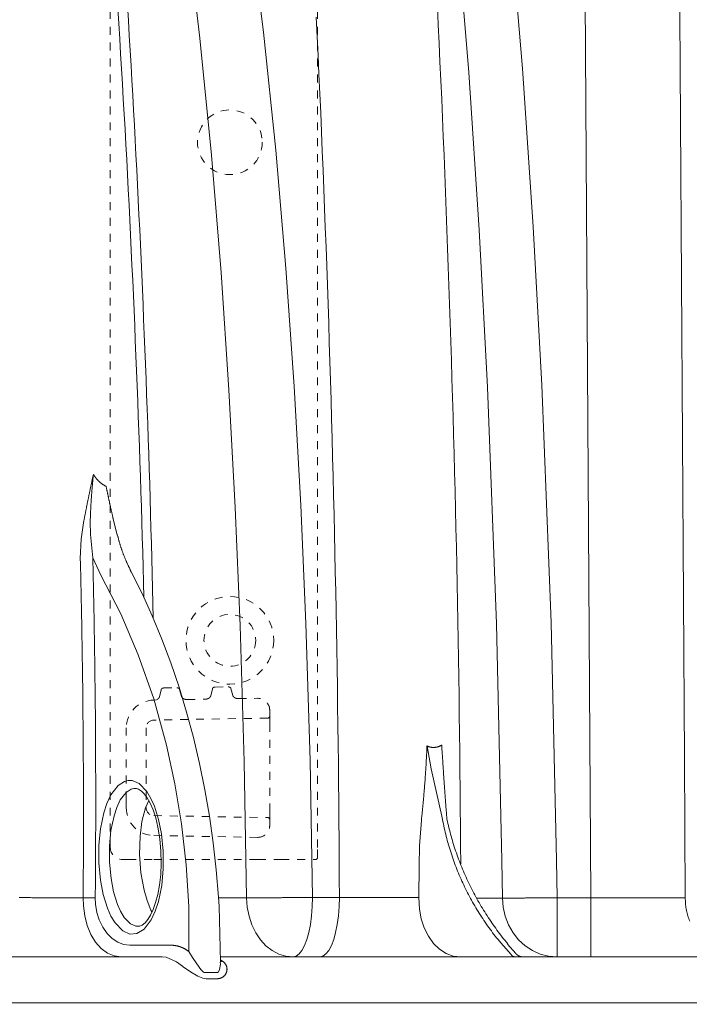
# Model space of a CAD drawing. Header units: millimetres. Extents: x 451 to 766, y 63 to 285.
# Tile 31 of 37: x 549 to 557, y 221 to 234. Entities that reach past the tile are written whole.
import ezdxf

# ---------------------------------------------------------------- set-up
doc = ezdxf.new("R2010")
doc.units = ezdxf.units.MM
doc.header["$LTSCALE"] = 5.08
doc.header["$PDMODE"] = 1
doc.header["$PDSIZE"] = -2
doc.linetypes.add('STYLE_10', pattern=[0.45139, 0.3125, -0.13889])
doc.layers.get('0').update_dxf_attribs({"lineweight": 18})
doc.layers.add('Bard 66 VS', color=7, linetype='Continuous', lineweight=18)
doc.layers.add('None', color=7, linetype='Continuous', lineweight=18)
doc.styles.add('Arial', font='arial.ttf')
doc.dimstyles.new('ASME', dxfattribs={"dimtxt": 2.272868, "dimasz": 3.175, "dimexe": 3.175, "dimexo": 1.5875, "dimgap": 0, "dimtad": 0, "dimtih": 1, "dimtoh": 1, "dimdec": 0, "dimzin": 3, "dimtxsty": 'Arial', "dimblk": 'VW_FILLEDARROW', "dimcen": 0, "dimazin": 0, "dimtfac": 1, "dimtdec": 0, "dimtix": 1, "dimtofl": 0, "dimtmove": 0, "dimatfit": 0, "dimldrblk": 'VW_FILLEDARROW', "dimfxl": 1, "dimfrac": 2, "dimtolj": 1, "dimtzin": 3, "dimarcsym": 0})

# ---------------------------------------------------------------- blocks, each defined once
blk = doc.blocks.new('Gruppe-22')
at = {"color": 7, "linetype": 'Continuous', "lineweight": 15}
for p, q in [((-156.51, 1698.53), (-154.43, 1367.03)), ((-274.26, 1462.14), (-273.26, 1458.04)), ((-279.38, 1452.32), (-277.33, 1447.96)), ((-269.08, 1394.42), (-268.39, 1394.4)), ((-196.96, 1386.52), (-197.41, 1380.06)), ((-240.79, 1366.97), (-247.82, 1366.98)), ((-217.52, 1367.12), (-224.27, 1367.12)), ((-154.43, 1367.03), (-162.92, 1367.03)), ((-162.92, 1352.17), (-162.92, 1367.03)), ((-154.43, 1352.17), (-154.43, 1367.03)), ((-255.31, 1364.8), (-255.32, 1353.54)), ((-247.69, 1364.92), (-247.35, 1350.85)), ((-259.81, 1355.11), (-270.1, 1355.11)), ((-174.47, 1352.74), (-177.06, 1355.71)), ((-175.33, 1355.37), (-173.3, 1353.02)), ((-261.99, 1352.17), (-1109.44, 1352.17)), ((-79.09, 1352.17), (-247.25, 1352.17)), ((-246.6, 1350.92), (-247.36, 1351.45)), ((-248.32, 1348.23), (-251.2, 1348.23)), ((-250.91, 1346.7), (-248.02, 1346.7)), ((-1121, 1340.67), (-67.56, 1340.67))]:
    blk.add_line(p, q, dxfattribs=at)
for points in [[(-162.92, 1367.03), (-163.05, 1376.45), (-164.4, 1436.09), (-166.74, 1495.7), (-168.91, 1535.41), (-171.63, 1575.1), (-174.97, 1614.73), (-177.94, 1644.44), (-181.39, 1674.11), (-185.43, 1703.69), (-190.16, 1733.17)], [(-202.71, 1731.04), (-196.91, 1692.02), (-192.18, 1652.84), (-188.31, 1613.56), (-185.09, 1574.12), (-182.47, 1534.64), (-180.37, 1495.12), (-178.09, 1435.74), (-176.78, 1376.33), (-176.65, 1366.94)], [(-130.76, 1367.03), (-130.97, 1402.16), (-132.2, 1602.15), (-132.8, 1698.54)], [(-266.56, 1442.36), (-266.66, 1446.16), (-266.76, 1449.95), (-266.86, 1453.74), (-266.97, 1457.54), (-267.08, 1461.33), (-267.2, 1465.12), (-267.32, 1468.91), (-267.44, 1472.71), (-267.56, 1476.5), (-267.69, 1480.29), (-267.83, 1484.08), (-267.96, 1487.87), (-268.11, 1491.67), (-268.25, 1495.46), (-268.4, 1499.25), (-268.55, 1503.04), (-268.71, 1506.83), (-268.87, 1510.62), (-269.03, 1514.41), (-269.2, 1518.2), (-269.37, 1521.99), (-269.55, 1525.78), (-269.73, 1529.57), (-269.91, 1533.36), (-270.09, 1537.15), (-270.29, 1540.94), (-270.48, 1544.73), (-270.68, 1548.52), (-270.88, 1552.31), (-271.08, 1556.1), (-271.29, 1559.89), (-271.51, 1563.68), (-271.72, 1567.46), (-271.94, 1571.25), (-272.17, 1575.04), (-272.39, 1578.83), (-272.63, 1582.61), (-272.86, 1586.4), (-273.1, 1590.19)], [(-264.2, 1437.13), (-264.29, 1440.88), (-264.38, 1444.64), (-264.47, 1448.39), (-264.57, 1452.14), (-264.67, 1455.9), (-264.78, 1459.65), (-264.89, 1463.4), (-265, 1467.16), (-265.11, 1470.91), (-265.23, 1474.66), (-265.36, 1478.41), (-265.48, 1482.17), (-265.61, 1485.92), (-265.75, 1489.67), (-265.88, 1493.42), (-266.02, 1497.18), (-266.17, 1500.93), (-266.32, 1504.68), (-266.47, 1508.43), (-266.62, 1512.18), (-266.78, 1515.93), (-266.94, 1519.68), (-267.11, 1523.44), (-267.28, 1527.19), (-267.45, 1530.94), (-267.62, 1534.69), (-267.8, 1538.44), (-267.99, 1542.19), (-268.17, 1545.94), (-268.36, 1549.69), (-268.56, 1553.44), (-268.76, 1557.19), (-268.96, 1560.93), (-269.16, 1564.68), (-269.37, 1568.43), (-269.58, 1572.18), (-269.79, 1575.93), (-270.01, 1579.68), (-270.24, 1583.43), (-270.46, 1587.17), (-270.69, 1590.92)], [(-217.52, 1367.12), (-217.54, 1371.93), (-217.57, 1376.73), (-217.6, 1381.54), (-217.64, 1386.34), (-217.68, 1391.14), (-217.73, 1395.95), (-217.78, 1400.75), (-217.84, 1405.55), (-217.9, 1410.36), (-217.96, 1415.16), (-218.03, 1419.96), (-218.11, 1424.76), (-218.19, 1429.57), (-218.27, 1434.37), (-218.36, 1439.17), (-218.45, 1443.98), (-218.55, 1448.78), (-218.65, 1453.58), (-218.75, 1458.38), (-218.86, 1463.19), (-218.98, 1467.99), (-219.1, 1472.79), (-219.22, 1477.59), (-219.35, 1482.39), (-219.48, 1487.2), (-219.62, 1492), (-219.76, 1496.8), (-219.91, 1501.6), (-220.06, 1506.4), (-220.21, 1511.2), (-220.37, 1516), (-220.54, 1520.8), (-220.71, 1525.61), (-220.88, 1530.41), (-221.06, 1535.21), (-221.24, 1540.01), (-221.43, 1544.81), (-221.62, 1549.61), (-221.82, 1554.41), (-222.02, 1559.21), (-222.22, 1564), (-222.43, 1568.8), (-222.65, 1573.6), (-222.87, 1578.4), (-223.09, 1583.2), (-223.32, 1588)], [(-187.08, 1375.54), (-187.11, 1380.22), (-187.15, 1384.91), (-187.19, 1389.59), (-187.23, 1394.27), (-187.28, 1398.95), (-187.33, 1403.63), (-187.39, 1408.31), (-187.45, 1412.99), (-187.51, 1417.68), (-187.58, 1422.36), (-187.66, 1427.04), (-187.74, 1431.72), (-187.82, 1436.4), (-187.9, 1441.08), (-188, 1445.76), (-188.09, 1450.44), (-188.19, 1455.12), (-188.29, 1459.8), (-188.4, 1464.48), (-188.51, 1469.16), (-188.63, 1473.84), (-188.75, 1478.52), (-188.88, 1483.21), (-189.01, 1487.88), (-189.14, 1492.56), (-189.28, 1497.24), (-189.42, 1501.92), (-189.57, 1506.6), (-189.72, 1511.28), (-189.88, 1515.96), (-190.04, 1520.64), (-190.2, 1525.32), (-190.37, 1530), (-190.54, 1534.68), (-190.72, 1539.36), (-190.9, 1544.03), (-191.08, 1548.71), (-191.27, 1553.39), (-191.47, 1558.07), (-191.67, 1562.74), (-191.87, 1567.42), (-192.08, 1572.1), (-192.29, 1576.78), (-192.5, 1581.45), (-192.72, 1586.13), (-192.95, 1590.81)], [(-224.27, 1367.12), (-224.87, 1401.49), (-225.91, 1435.84), (-227.18, 1465.58), (-228.84, 1495.29), (-230.92, 1525), (-233.46, 1554.66), (-236.54, 1584.24), (-240.22, 1613.73), (-244.64, 1643.18), (-249.92, 1672.44)], [(-264.95, 1669.86), (-260.05, 1641), (-255.95, 1611.97), (-252.49, 1582.72), (-249.6, 1553.39), (-247.19, 1523.96), (-245.22, 1494.47), (-243.63, 1464.92), (-242.4, 1435.34), (-241.39, 1401.17), (-240.79, 1366.97)], [(-279.22, 1473.28), (-279.26, 1473.1), (-279.3, 1472.92), (-279.34, 1472.74), (-279.38, 1472.56), (-279.42, 1472.38), (-279.46, 1472.2), (-279.5, 1472.02), (-279.54, 1471.84), (-279.58, 1471.66), (-279.61, 1471.48), (-279.65, 1471.3), (-279.69, 1471.12), (-279.73, 1470.94), (-279.77, 1470.76), (-279.81, 1470.58), (-279.85, 1470.4), (-279.89, 1470.22), (-279.92, 1470.04), (-279.96, 1469.86), (-280, 1469.67), (-280.04, 1469.49), (-280.08, 1469.31), (-280.11, 1469.13), (-280.15, 1468.95), (-280.19, 1468.77), (-280.23, 1468.59), (-280.26, 1468.41), (-280.3, 1468.23), (-280.34, 1468.05), (-280.38, 1467.87), (-280.41, 1467.69), (-280.45, 1467.51), (-280.49, 1467.33), (-280.53, 1467.15), (-280.56, 1466.97), (-280.6, 1466.78), (-280.64, 1466.6), (-280.67, 1466.42), (-280.71, 1466.24), (-280.75, 1466.06), (-280.78, 1465.88), (-280.82, 1465.7), (-280.86, 1465.52), (-280.89, 1465.34), (-280.93, 1465.16), (-280.96, 1464.98), (-281, 1464.79), (-281.04, 1464.61), (-281.07, 1464.43), (-281.11, 1464.25), (-281.14, 1464.07), (-281.18, 1463.89), (-281.22, 1463.71), (-281.25, 1463.53), (-281.29, 1463.35), (-281.32, 1463.17), (-281.36, 1462.98), (-281.39, 1462.8), (-281.43, 1462.62), (-281.46, 1462.44), (-281.5, 1462.26), (-281.53, 1462.08), (-281.57, 1461.9), (-281.6, 1461.72)], [(-279.22, 1473.28), (-279.24, 1473.1), (-279.26, 1472.91), (-279.28, 1472.73), (-279.3, 1472.54), (-279.32, 1472.36), (-279.34, 1472.17), (-279.36, 1471.99), (-279.37, 1471.8), (-279.39, 1471.62), (-279.41, 1471.43), (-279.43, 1471.24), (-279.44, 1471.06), (-279.46, 1470.87), (-279.48, 1470.69), (-279.49, 1470.5), (-279.51, 1470.32), (-279.53, 1470.13), (-279.54, 1469.95), (-279.56, 1469.76), (-279.57, 1469.58), (-279.59, 1469.39), (-279.6, 1469.2), (-279.62, 1469.02), (-279.63, 1468.83), (-279.65, 1468.65), (-279.66, 1468.46), (-279.68, 1468.28), (-279.69, 1468.09), (-279.7, 1467.9), (-279.72, 1467.72), (-279.73, 1467.53), (-279.74, 1467.35), (-279.75, 1467.16), (-279.77, 1466.98), (-279.78, 1466.79), (-279.79, 1466.6), (-279.8, 1466.42), (-279.81, 1466.23), (-279.82, 1466.05), (-279.83, 1465.86), (-279.84, 1465.67), (-279.85, 1465.49), (-279.86, 1465.3), (-279.87, 1465.12), (-279.88, 1464.93), (-279.89, 1464.74), (-279.9, 1464.56), (-279.91, 1464.37), (-279.92, 1464.19), (-279.93, 1464), (-279.94, 1463.81), (-279.94, 1463.63), (-279.95, 1463.44), (-279.96, 1463.26), (-279.97, 1463.07), (-279.97, 1462.88), (-279.98, 1462.7), (-279.99, 1462.51), (-279.99, 1462.33), (-280, 1462.14), (-280, 1461.95), (-280.01, 1461.77), (-280.02, 1461.58), (-280.02, 1461.4)], [(-279.22, 1473.28), (-279.19, 1473.22), (-279.15, 1473.16), (-279.12, 1473.1), (-279.08, 1473.04), (-279.04, 1472.98), (-279.01, 1472.93), (-278.97, 1472.87), (-278.93, 1472.81), (-278.89, 1472.75), (-278.85, 1472.69), (-278.81, 1472.64), (-278.77, 1472.58), (-278.73, 1472.53), (-278.69, 1472.47), (-278.65, 1472.41), (-278.61, 1472.36), (-278.56, 1472.3), (-278.52, 1472.25), (-278.48, 1472.2), (-278.43, 1472.14), (-278.39, 1472.09), (-278.34, 1472.04), (-278.29, 1471.99), (-278.25, 1471.94), (-278.2, 1471.88), (-278.15, 1471.83), (-278.11, 1471.78), (-278.06, 1471.73), (-278.01, 1471.68), (-277.96, 1471.63), (-277.91, 1471.59), (-277.86, 1471.54), (-277.81, 1471.49), (-277.76, 1471.44), (-277.71, 1471.4), (-277.65, 1471.35), (-277.6, 1471.31), (-277.55, 1471.26), (-277.5, 1471.22), (-277.44, 1471.17), (-277.39, 1471.13), (-277.33, 1471.09), (-277.28, 1471.04), (-277.22, 1471), (-277.17, 1470.96), (-277.11, 1470.92), (-277.06, 1470.88), (-277, 1470.84), (-276.94, 1470.8), (-276.88, 1470.76), (-276.83, 1470.72), (-276.77, 1470.68), (-276.71, 1470.65), (-276.65, 1470.61), (-276.59, 1470.57), (-276.53, 1470.54), (-276.47, 1470.5), (-276.41, 1470.47), (-276.35, 1470.43), (-276.29, 1470.4), (-276.23, 1470.37), (-276.17, 1470.34), (-276.11, 1470.31), (-276.04, 1470.27)], [(-276.04, 1470.27), (-276.02, 1470.15), (-275.99, 1470.02), (-275.96, 1469.89), (-275.94, 1469.76), (-275.91, 1469.64), (-275.89, 1469.51), (-275.86, 1469.38), (-275.83, 1469.26), (-275.8, 1469.13), (-275.78, 1469), (-275.75, 1468.87), (-275.72, 1468.75), (-275.7, 1468.62), (-275.67, 1468.49), (-275.64, 1468.37), (-275.62, 1468.24), (-275.59, 1468.11), (-275.56, 1467.98), (-275.53, 1467.86), (-275.51, 1467.73), (-275.48, 1467.6), (-275.45, 1467.47), (-275.43, 1467.35), (-275.4, 1467.22), (-275.37, 1467.09), (-275.34, 1466.97), (-275.32, 1466.84), (-275.29, 1466.71), (-275.26, 1466.59), (-275.23, 1466.46), (-275.2, 1466.33), (-275.18, 1466.2), (-275.15, 1466.08), (-275.12, 1465.95), (-275.09, 1465.82), (-275.07, 1465.7), (-275.04, 1465.57), (-275.01, 1465.44), (-274.98, 1465.32), (-274.95, 1465.19), (-274.92, 1465.06), (-274.9, 1464.93), (-274.87, 1464.81), (-274.84, 1464.68), (-274.81, 1464.55), (-274.78, 1464.43), (-274.75, 1464.3), (-274.73, 1464.17), (-274.7, 1464.05), (-274.67, 1463.92), (-274.64, 1463.79), (-274.61, 1463.67), (-274.58, 1463.54), (-274.55, 1463.41), (-274.52, 1463.29), (-274.5, 1463.16), (-274.47, 1463.03), (-274.44, 1462.91), (-274.41, 1462.78), (-274.38, 1462.65), (-274.35, 1462.53), (-274.32, 1462.4), (-274.29, 1462.27), (-274.26, 1462.14)], [(-281.6, 1461.72), (-282.29, 1457.01), (-282.52, 1452.2)], [(-279.38, 1452.32), (-279.99, 1458.18), (-280.02, 1461.4)], [(-273.18, 1458.06), (-273.15, 1457.92), (-273.11, 1457.77), (-273.08, 1457.63), (-273.04, 1457.49), (-273.01, 1457.34), (-272.97, 1457.2), (-272.93, 1457.06), (-272.9, 1456.92), (-272.86, 1456.77), (-272.82, 1456.63), (-272.78, 1456.49), (-272.74, 1456.35), (-272.7, 1456.21), (-272.66, 1456.07), (-272.62, 1455.93), (-272.58, 1455.78), (-272.54, 1455.64), (-272.49, 1455.5), (-272.45, 1455.36), (-272.41, 1455.22), (-272.36, 1455.08), (-272.32, 1454.94), (-272.27, 1454.8), (-272.22, 1454.66), (-272.18, 1454.52), (-272.13, 1454.38), (-272.08, 1454.25), (-272.03, 1454.11), (-271.98, 1453.97), (-271.93, 1453.83), (-271.88, 1453.69), (-271.83, 1453.55), (-271.78, 1453.42), (-271.73, 1453.28), (-271.68, 1453.14), (-271.63, 1453), (-271.57, 1452.87), (-271.52, 1452.73), (-271.46, 1452.59), (-271.41, 1452.46), (-271.35, 1452.32), (-271.3, 1452.18), (-271.24, 1452.05), (-271.18, 1451.91), (-271.13, 1451.78), (-271.07, 1451.64), (-271.01, 1451.51), (-270.95, 1451.37), (-270.89, 1451.24), (-270.83, 1451.1), (-270.77, 1450.97), (-270.71, 1450.84), (-270.64, 1450.7), (-270.58, 1450.57), (-270.52, 1450.44), (-270.46, 1450.31), (-270.39, 1450.17), (-270.33, 1450.04), (-270.26, 1449.91), (-270.2, 1449.78), (-270.13, 1449.65), (-270.06, 1449.51), (-270, 1449.38), (-269.93, 1449.25)], [(-281.8, 1366.99), (-281.79, 1368.32), (-281.78, 1369.65), (-281.77, 1370.98), (-281.76, 1372.31), (-281.76, 1373.64), (-281.75, 1374.98), (-281.74, 1376.31), (-281.74, 1377.64), (-281.73, 1378.97), (-281.73, 1380.3), (-281.73, 1381.63), (-281.72, 1382.97), (-281.72, 1384.3), (-281.72, 1385.63), (-281.72, 1386.96), (-281.72, 1388.29), (-281.72, 1389.62), (-281.72, 1390.96), (-281.72, 1392.29), (-281.73, 1393.62), (-281.73, 1394.95), (-281.74, 1396.28), (-281.74, 1397.61), (-281.75, 1398.95), (-281.75, 1400.28), (-281.76, 1401.61), (-281.77, 1402.94), (-281.77, 1404.27), (-281.78, 1405.6), (-281.79, 1406.93), (-281.8, 1408.27), (-281.81, 1409.6), (-281.82, 1410.93), (-281.84, 1412.26), (-281.85, 1413.59), (-281.86, 1414.92), (-281.88, 1416.26), (-281.89, 1417.59), (-281.91, 1418.92), (-281.92, 1420.25), (-281.94, 1421.58), (-281.96, 1422.91), (-281.98, 1424.24), (-282, 1425.58), (-282.02, 1426.91), (-282.04, 1428.24), (-282.06, 1429.57), (-282.08, 1430.9), (-282.1, 1432.23), (-282.12, 1433.57), (-282.15, 1434.9), (-282.17, 1436.23), (-282.2, 1437.56), (-282.22, 1438.89), (-282.25, 1440.22), (-282.28, 1441.55), (-282.3, 1442.88), (-282.33, 1444.22), (-282.36, 1445.55), (-282.39, 1446.88), (-282.42, 1448.21), (-282.45, 1449.54), (-282.48, 1450.87), (-282.52, 1452.2)], [(-278.76, 1366.97), (-278.75, 1368.3), (-278.73, 1369.64), (-278.72, 1370.97), (-278.71, 1372.3), (-278.7, 1373.64), (-278.69, 1374.97), (-278.69, 1376.31), (-278.68, 1377.64), (-278.67, 1378.97), (-278.67, 1380.31), (-278.66, 1381.64), (-278.66, 1382.97), (-278.65, 1384.31), (-278.65, 1385.64), (-278.65, 1386.97), (-278.64, 1388.31), (-278.64, 1389.64), (-278.64, 1390.98), (-278.64, 1392.31), (-278.64, 1393.64), (-278.65, 1394.98), (-278.65, 1396.31), (-278.65, 1397.64), (-278.66, 1398.98), (-278.66, 1400.31), (-278.67, 1401.65), (-278.67, 1402.98), (-278.68, 1404.31), (-278.69, 1405.65), (-278.69, 1406.98), (-278.7, 1408.31), (-278.71, 1409.65), (-278.72, 1410.98), (-278.73, 1412.31), (-278.74, 1413.65), (-278.76, 1414.98), (-278.77, 1416.32), (-278.78, 1417.65), (-278.8, 1418.98), (-278.81, 1420.32), (-278.83, 1421.65), (-278.84, 1422.98), (-278.86, 1424.32), (-278.88, 1425.65), (-278.9, 1426.98), (-278.92, 1428.32), (-278.94, 1429.65), (-278.96, 1430.98), (-278.98, 1432.32), (-279, 1433.65), (-279.02, 1434.99), (-279.05, 1436.32), (-279.07, 1437.65), (-279.1, 1438.99), (-279.12, 1440.32), (-279.15, 1441.65), (-279.17, 1442.99), (-279.2, 1444.32), (-279.23, 1445.65), (-279.26, 1446.99), (-279.29, 1448.32), (-279.32, 1449.65), (-279.35, 1450.99), (-279.38, 1452.32)], [(-269.97, 1449.2), (-269.76, 1448.81), (-267.03, 1443.38), (-264.46, 1437.75), (-262.05, 1431.95), (-259.81, 1425.98), (-257.74, 1419.86), (-255.84, 1413.59), (-254.13, 1407.2), (-252.6, 1400.7), (-251.27, 1394.14), (-250.12, 1387.49), (-249.16, 1380.77), (-248.4, 1373.99), (-247.83, 1367.17), (-247.71, 1364.92)], [(-277.33, 1447.96), (-272.37, 1438.27), (-267.98, 1428), (-264.1, 1416.9), (-260.89, 1405.34), (-258.77, 1395.57), (-257.14, 1385.59), (-255.97, 1375.25), (-255.31, 1364.8)], [(-196.96, 1386.52), (-196.92, 1386.81), (-196.89, 1387.1), (-196.86, 1387.39), (-196.83, 1387.68), (-196.8, 1387.97), (-196.77, 1388.26), (-196.74, 1388.55), (-196.71, 1388.84), (-196.68, 1389.13), (-196.65, 1389.42), (-196.62, 1389.71), (-196.6, 1390), (-196.57, 1390.29), (-196.54, 1390.58), (-196.51, 1390.87), (-196.49, 1391.16), (-196.46, 1391.45), (-196.43, 1391.74), (-196.41, 1392.03), (-196.38, 1392.32), (-196.36, 1392.61), (-196.33, 1392.9), (-196.31, 1393.19), (-196.28, 1393.48), (-196.26, 1393.77), (-196.23, 1394.07), (-196.21, 1394.36), (-196.19, 1394.65), (-196.16, 1394.94), (-196.14, 1395.23), (-196.12, 1395.52), (-196.1, 1395.81), (-196.07, 1396.1), (-196.05, 1396.39), (-196.03, 1396.68), (-196.01, 1396.97), (-195.99, 1397.26), (-195.97, 1397.55), (-195.95, 1397.84), (-195.93, 1398.13), (-195.91, 1398.43), (-195.89, 1398.72), (-195.87, 1399.01), (-195.86, 1399.3), (-195.84, 1399.59), (-195.82, 1399.88), (-195.8, 1400.17), (-195.79, 1400.46), (-195.77, 1400.75), (-195.75, 1401.04), (-195.74, 1401.33), (-195.72, 1401.63), (-195.71, 1401.92), (-195.69, 1402.21), (-195.68, 1402.5), (-195.66, 1402.79), (-195.65, 1403.08), (-195.63, 1403.37), (-195.62, 1403.66), (-195.61, 1403.95), (-195.59, 1404.25), (-195.58, 1404.54), (-195.57, 1404.83), (-195.56, 1405.12)], [(-195.56, 1405.12), (-195.5, 1405.09), (-195.45, 1405.07), (-195.39, 1405.04), (-195.33, 1405.02), (-195.28, 1405), (-195.22, 1404.98), (-195.17, 1404.95), (-195.11, 1404.93), (-195.05, 1404.92), (-194.99, 1404.9), (-194.94, 1404.88), (-194.88, 1404.86), (-194.82, 1404.85), (-194.76, 1404.84), (-194.7, 1404.82), (-194.64, 1404.81), (-194.58, 1404.8), (-194.52, 1404.79), (-194.46, 1404.78), (-194.4, 1404.77), (-194.34, 1404.76), (-194.28, 1404.76), (-194.22, 1404.75), (-194.16, 1404.75), (-194.1, 1404.74), (-194.04, 1404.74), (-193.98, 1404.74), (-193.92, 1404.74), (-193.86, 1404.74), (-193.8, 1404.74), (-193.74, 1404.74), (-193.68, 1404.74), (-193.62, 1404.75), (-193.56, 1404.75), (-193.5, 1404.76), (-193.44, 1404.77), (-193.38, 1404.77), (-193.32, 1404.78), (-193.26, 1404.79), (-193.2, 1404.8), (-193.14, 1404.82), (-193.08, 1404.83), (-193.02, 1404.84), (-192.96, 1404.86), (-192.91, 1404.87), (-192.85, 1404.89), (-192.79, 1404.91), (-192.73, 1404.93), (-192.68, 1404.95), (-192.62, 1404.97), (-192.56, 1404.99), (-192.51, 1405.01), (-192.45, 1405.03), (-192.39, 1405.06), (-192.34, 1405.08), (-192.28, 1405.11), (-192.23, 1405.13), (-192.18, 1405.16), (-192.12, 1405.19), (-192.07, 1405.22), (-192.02, 1405.25), (-191.97, 1405.28), (-191.91, 1405.31), (-191.86, 1405.34)], [(-191.66, 1386.63), (-191.83, 1387.45), (-193.16, 1393.4), (-194.48, 1399.4), (-195.55, 1405.07), (-195.56, 1405.12)], [(-191.86, 1405.34), (-191.85, 1405.05), (-191.83, 1404.76), (-191.81, 1404.47), (-191.79, 1404.18), (-191.77, 1403.89), (-191.75, 1403.6), (-191.74, 1403.31), (-191.72, 1403.02), (-191.7, 1402.73), (-191.68, 1402.44), (-191.66, 1402.15), (-191.64, 1401.86), (-191.62, 1401.57), (-191.6, 1401.28), (-191.58, 1400.99), (-191.57, 1400.7), (-191.55, 1400.41), (-191.53, 1400.12), (-191.51, 1399.83), (-191.49, 1399.54), (-191.47, 1399.25), (-191.45, 1398.96), (-191.43, 1398.67), (-191.41, 1398.38), (-191.39, 1398.09), (-191.37, 1397.8), (-191.35, 1397.51), (-191.33, 1397.22), (-191.31, 1396.93), (-191.29, 1396.64), (-191.27, 1396.35), (-191.25, 1396.06), (-191.23, 1395.77), (-191.21, 1395.48), (-191.19, 1395.19), (-191.17, 1394.9), (-191.15, 1394.61), (-191.13, 1394.32), (-191.11, 1394.03), (-191.09, 1393.74), (-191.07, 1393.45), (-191.04, 1393.16), (-191.02, 1392.87), (-191, 1392.58), (-190.98, 1392.29), (-190.96, 1392), (-190.94, 1391.71), (-190.92, 1391.42), (-190.9, 1391.13), (-190.88, 1390.84), (-190.85, 1390.55), (-190.83, 1390.26), (-190.81, 1389.97), (-190.79, 1389.68), (-190.77, 1389.39), (-190.75, 1389.1), (-190.72, 1388.81), (-190.7, 1388.52), (-190.68, 1388.23), (-190.66, 1387.94), (-190.64, 1387.65), (-190.61, 1387.36), (-190.59, 1387.07), (-190.57, 1386.78)], [(-270.48, 1396.44), (-271.43, 1396.22), (-273.05, 1395.19), (-274.85, 1392.85), (-275.87, 1390.69), (-276.65, 1388.33), (-277.48, 1384.32), (-277.87, 1380.18), (-277.87, 1375.78), (-277.46, 1371.43), (-276.76, 1367.8), (-275.7, 1364.37), (-274.84, 1362.42), (-273.79, 1360.68), (-271.88, 1358.69), (-270.08, 1357.91), (-268.37, 1358.04), (-266.53, 1359.15), (-264.72, 1361.51), (-263.7, 1363.69), (-262.93, 1366.06), (-262.1, 1370.09), (-261.71, 1374.26), (-261.73, 1378.68), (-262.16, 1383.04), (-262.86, 1386.63), (-263.92, 1390.01), (-264.79, 1391.95), (-265.83, 1393.69), (-267.74, 1395.65), (-269.54, 1396.42), (-270.48, 1396.44)], [(-267.86, 1359.91), (-268.56, 1359.86), (-269.94, 1360.45), (-271.5, 1362.09), (-272.42, 1363.62), (-273.17, 1365.34), (-274.15, 1368.5), (-274.79, 1371.85), (-275.18, 1375.92), (-275.18, 1380.05), (-274.82, 1383.88), (-274.05, 1387.58), (-273.37, 1389.66), (-272.48, 1391.56), (-271.01, 1393.47), (-269.79, 1394.26), (-269.08, 1394.42), (-269.08, 1394.42)], [(-267.86, 1359.86), (-267.55, 1359.9), (-266.96, 1360.17), (-266.27, 1360.74), (-265.56, 1361.59), (-264.88, 1362.68), (-264.22, 1364.09), (-263.61, 1365.82), (-263.08, 1367.85), (-262.64, 1370.21), (-262.35, 1372.85), (-262.22, 1375.69), (-262.28, 1378.73), (-262.55, 1381.77), (-263.03, 1384.7), (-263.6, 1387.05), (-264.27, 1389.1), (-265, 1390.78), (-265.75, 1392.12), (-266.49, 1393.12), (-267.2, 1393.8), (-267.89, 1394.24), (-268.41, 1394.41)], [(-264.53, 1363.45), (-264.81, 1363.89), (-265.78, 1366.29), (-266.52, 1368.88), (-267.31, 1373.29), (-267.64, 1377.84), (-267.53, 1382.46), (-267.07, 1386.13), (-266.18, 1389.57), (-265.35, 1391.41)], [(-191.66, 1386.63), (-191.56, 1386.1), (-191.45, 1385.57), (-191.34, 1385.04), (-191.23, 1384.52), (-191.11, 1383.99), (-190.99, 1383.46), (-190.86, 1382.94), (-190.73, 1382.41), (-190.59, 1381.89), (-190.45, 1381.37), (-190.31, 1380.85), (-190.16, 1380.33), (-190.01, 1379.81), (-189.85, 1379.29), (-189.69, 1378.78), (-189.53, 1378.26), (-189.36, 1377.75), (-189.19, 1377.24), (-189.01, 1376.73), (-188.83, 1376.22), (-188.64, 1375.71), (-188.46, 1375.2), (-188.26, 1374.7), (-188.07, 1374.2), (-187.87, 1373.7), (-187.66, 1373.2), (-187.45, 1372.7), (-187.24, 1372.2), (-187.02, 1371.71), (-186.8, 1371.21), (-186.58, 1370.72), (-186.35, 1370.23), (-186.11, 1369.75), (-185.88, 1369.26), (-185.64, 1368.78), (-185.39, 1368.29), (-185.14, 1367.81), (-184.89, 1367.34), (-184.64, 1366.86), (-184.38, 1366.39), (-184.11, 1365.91), (-183.85, 1365.45), (-183.58, 1364.98), (-183.3, 1364.51), (-183.02, 1364.05), (-182.74, 1363.59), (-182.46, 1363.13), (-182.17, 1362.67), (-181.87, 1362.22), (-181.58, 1361.77), (-181.28, 1361.32), (-180.97, 1360.87), (-180.67, 1360.43), (-180.36, 1359.99), (-180.04, 1359.55), (-179.72, 1359.11), (-179.4, 1358.68), (-179.08, 1358.24), (-178.75, 1357.81), (-178.42, 1357.39), (-178.08, 1356.96), (-177.74, 1356.54), (-177.4, 1356.12), (-177.06, 1355.71)], [(-190.55, 1386.71), (-190.43, 1386.18), (-190.31, 1385.64), (-190.18, 1385.11), (-190.05, 1384.58), (-189.92, 1384.04), (-189.78, 1383.51), (-189.64, 1382.98), (-189.49, 1382.45), (-189.34, 1381.92), (-189.19, 1381.4), (-189.03, 1380.87), (-188.87, 1380.35), (-188.7, 1379.82), (-188.53, 1379.3), (-188.36, 1378.78), (-188.18, 1378.26), (-188, 1377.74), (-187.82, 1377.23), (-187.63, 1376.71), (-187.43, 1376.2), (-187.24, 1375.69), (-187.04, 1375.18), (-186.83, 1374.67), (-186.62, 1374.16), (-186.41, 1373.65), (-186.19, 1373.15), (-185.97, 1372.65), (-185.75, 1372.14), (-185.52, 1371.65), (-185.29, 1371.15), (-185.05, 1370.65), (-184.81, 1370.16), (-184.57, 1369.67), (-184.33, 1369.18), (-184.08, 1368.69), (-183.82, 1368.2), (-183.56, 1367.72), (-183.3, 1367.23), (-183.04, 1366.75), (-182.77, 1366.27), (-182.5, 1365.8), (-182.22, 1365.32), (-181.94, 1364.85), (-181.66, 1364.38), (-181.37, 1363.91), (-181.08, 1363.44), (-180.79, 1362.98), (-180.49, 1362.52), (-180.19, 1362.06), (-179.89, 1361.6), (-179.58, 1361.15), (-179.27, 1360.69), (-178.96, 1360.24), (-178.64, 1359.8), (-178.32, 1359.35), (-178, 1358.91), (-177.67, 1358.47), (-177.34, 1358.03), (-177, 1357.59), (-176.67, 1357.16), (-176.33, 1356.73), (-175.98, 1356.3), (-175.63, 1355.88), (-175.28, 1355.46)], [(-197.41, 1380.06), (-197.48, 1375.06), (-197.61, 1367.07)], [(-297.81, 1367.06), (-297.49, 1367.05), (-297.18, 1367.05), (-296.87, 1367.05), (-296.55, 1367.05), (-296.24, 1367.04), (-295.92, 1367.04), (-295.61, 1367.04), (-295.3, 1367.04), (-294.98, 1367.04), (-294.67, 1367.03), (-294.35, 1367.03), (-294.04, 1367.03), (-293.73, 1367.03), (-293.41, 1367.03), (-293.1, 1367.03), (-292.78, 1367.02), (-292.47, 1367.02), (-292.16, 1367.02), (-291.84, 1367.02), (-291.53, 1367.02), (-291.22, 1367.02), (-290.9, 1367.01), (-290.59, 1367.01), (-290.27, 1367.01), (-289.96, 1367.01), (-289.65, 1367.01), (-289.33, 1367.01), (-289.02, 1367.01), (-288.7, 1367.01), (-288.39, 1367), (-288.08, 1367), (-287.76, 1367), (-287.45, 1367), (-287.13, 1367), (-286.82, 1367), (-286.51, 1367), (-286.19, 1367), (-285.88, 1367), (-285.57, 1366.99), (-285.25, 1366.99), (-284.94, 1366.99), (-284.62, 1366.99), (-284.31, 1366.99), (-284, 1366.99), (-283.68, 1366.99), (-283.37, 1366.99), (-283.05, 1366.99), (-282.74, 1366.99), (-282.43, 1366.99), (-282.11, 1366.99), (-281.8, 1366.99)], [(-281.8, 1366.99), (-281.73, 1364.99), (-281.38, 1362.46), (-280.77, 1360.08), (-279.85, 1357.81), (-278.67, 1355.85), (-277.28, 1354.28), (-275.73, 1353.12), (-274.04, 1352.41), (-272.28, 1352.17)], [(-281.8, 1366.99), (-281.75, 1366.99), (-281.7, 1366.98), (-281.66, 1366.98), (-281.61, 1366.98), (-281.56, 1366.98), (-281.51, 1366.98), (-281.47, 1366.98), (-281.42, 1366.98), (-281.37, 1366.98), (-281.32, 1366.98), (-281.28, 1366.98), (-281.23, 1366.98), (-281.18, 1366.98), (-281.13, 1366.98), (-281.09, 1366.98), (-281.04, 1366.98), (-280.99, 1366.98), (-280.94, 1366.98), (-280.9, 1366.98), (-280.85, 1366.97), (-280.8, 1366.97), (-280.75, 1366.97), (-280.71, 1366.97), (-280.66, 1366.97), (-280.61, 1366.97), (-280.56, 1366.97), (-280.52, 1366.97), (-280.47, 1366.97), (-280.42, 1366.97), (-280.37, 1366.97), (-280.33, 1366.97), (-280.28, 1366.97), (-280.23, 1366.97), (-280.18, 1366.97), (-280.14, 1366.97), (-280.09, 1366.97), (-280.04, 1366.97), (-279.99, 1366.97), (-279.95, 1366.97), (-279.9, 1366.97), (-279.85, 1366.97), (-279.8, 1366.97), (-279.76, 1366.97), (-279.71, 1366.97), (-279.66, 1366.97), (-279.61, 1366.97), (-279.57, 1366.97), (-279.52, 1366.97), (-279.47, 1366.97), (-279.42, 1366.97), (-279.38, 1366.97), (-279.33, 1366.97), (-279.28, 1366.97), (-279.23, 1366.97), (-279.19, 1366.97), (-279.14, 1366.97), (-279.09, 1366.97), (-279.04, 1366.97), (-279, 1366.97), (-278.95, 1366.97), (-278.9, 1366.97), (-278.85, 1366.97), (-278.81, 1366.97), (-278.76, 1366.97)], [(-270.1, 1355.11), (-271.64, 1355.31), (-273.14, 1355.87), (-274.54, 1356.8), (-275.81, 1358.06), (-276.9, 1359.62), (-277.78, 1361.45), (-278.36, 1363.35), (-278.69, 1365.38), (-278.76, 1366.97)], [(-240.79, 1366.97), (-240.53, 1366.97), (-240.27, 1366.97), (-240.01, 1366.97), (-239.76, 1366.97), (-239.5, 1366.98), (-239.24, 1366.98), (-238.98, 1366.98), (-238.72, 1366.98), (-238.47, 1366.98), (-238.21, 1366.98), (-237.95, 1366.98), (-237.69, 1366.99), (-237.43, 1366.99), (-237.18, 1366.99), (-236.92, 1366.99), (-236.66, 1366.99), (-236.4, 1367), (-236.14, 1367), (-235.89, 1367), (-235.63, 1367), (-235.37, 1367), (-235.11, 1367.01), (-234.85, 1367.01), (-234.59, 1367.01), (-234.34, 1367.01), (-234.08, 1367.01), (-233.82, 1367.02), (-233.56, 1367.02), (-233.3, 1367.02), (-233.05, 1367.02), (-232.79, 1367.03), (-232.53, 1367.03), (-232.27, 1367.03), (-232.01, 1367.03), (-231.76, 1367.04), (-231.5, 1367.04), (-231.24, 1367.04), (-230.98, 1367.04), (-230.72, 1367.05), (-230.47, 1367.05), (-230.21, 1367.05), (-229.95, 1367.05), (-229.69, 1367.06), (-229.43, 1367.06), (-229.17, 1367.06), (-228.92, 1367.07), (-228.66, 1367.07), (-228.4, 1367.07), (-228.14, 1367.07), (-227.88, 1367.08), (-227.63, 1367.08), (-227.37, 1367.08), (-227.11, 1367.09), (-226.85, 1367.09), (-226.59, 1367.09), (-226.34, 1367.1), (-226.08, 1367.1), (-225.82, 1367.1), (-225.56, 1367.11), (-225.3, 1367.11), (-225.05, 1367.11), (-224.79, 1367.12), (-224.53, 1367.12), (-224.27, 1367.12)], [(-229.15, 1352.17), (-230.96, 1352.35), (-232.72, 1352.89), (-234.4, 1353.77), (-235.94, 1354.98), (-237.33, 1356.49), (-238.51, 1358.25), (-239.47, 1360.23), (-240.18, 1362.38), (-240.62, 1364.64), (-240.79, 1366.97)], [(-229.15, 1352.17), (-228.39, 1352.35), (-227.65, 1352.9), (-226.94, 1353.79), (-226.29, 1355.02), (-225.71, 1356.54), (-225.21, 1358.33), (-224.81, 1360.33), (-224.51, 1362.5), (-224.33, 1364.78), (-224.27, 1367.12)], [(-222.4, 1352.17), (-221.64, 1352.35), (-220.89, 1352.9), (-220.19, 1353.79), (-219.54, 1355.02), (-218.95, 1356.54), (-218.46, 1358.33), (-218.05, 1360.33), (-217.76, 1362.5), (-217.58, 1364.78), (-217.52, 1367.12)], [(-217.52, 1367.12), (-217.21, 1367.12), (-216.9, 1367.12), (-216.58, 1367.12), (-216.27, 1367.12), (-215.96, 1367.12), (-215.65, 1367.12), (-215.34, 1367.12), (-215.03, 1367.12), (-214.72, 1367.11), (-214.41, 1367.11), (-214.1, 1367.11), (-213.78, 1367.11), (-213.47, 1367.11), (-213.16, 1367.11), (-212.85, 1367.11), (-212.54, 1367.11), (-212.23, 1367.11), (-211.92, 1367.1), (-211.61, 1367.1), (-211.3, 1367.1), (-210.98, 1367.1), (-210.67, 1367.1), (-210.36, 1367.1), (-210.05, 1367.1), (-209.74, 1367.1), (-209.43, 1367.1), (-209.12, 1367.1), (-208.81, 1367.1), (-208.5, 1367.09), (-208.18, 1367.09), (-207.87, 1367.09), (-207.56, 1367.09), (-207.25, 1367.09), (-206.94, 1367.09), (-206.63, 1367.09), (-206.32, 1367.09), (-206.01, 1367.09), (-205.7, 1367.09), (-205.38, 1367.09), (-205.07, 1367.09), (-204.76, 1367.09), (-204.45, 1367.08), (-204.14, 1367.08), (-203.83, 1367.08), (-203.52, 1367.08), (-203.21, 1367.08), (-202.9, 1367.08), (-202.58, 1367.08), (-202.27, 1367.08), (-201.96, 1367.08), (-201.65, 1367.08), (-201.34, 1367.08), (-201.03, 1367.08), (-200.72, 1367.08), (-200.41, 1367.08), (-200.1, 1367.08), (-199.78, 1367.08), (-199.47, 1367.08), (-199.16, 1367.07), (-198.85, 1367.07), (-198.54, 1367.07), (-198.23, 1367.07), (-197.92, 1367.07), (-197.61, 1367.07)], [(-197.61, 1367.07), (-197.44, 1364.15), (-196.98, 1361.72), (-196.23, 1359.44), (-195.19, 1357.35), (-193.91, 1355.56), (-192.42, 1354.11), (-190.76, 1353.04), (-188.98, 1352.39), (-187.14, 1352.17)], [(-176.65, 1366.94), (-182.92, 1366.94), (-183.13, 1366.94)], [(-176.65, 1366.94), (-176.44, 1366.94), (-176.22, 1366.94), (-176.01, 1366.94), (-175.8, 1366.94), (-175.58, 1366.94), (-175.37, 1366.94), (-175.15, 1366.94), (-174.94, 1366.94), (-174.72, 1366.94), (-174.51, 1366.94), (-174.29, 1366.94), (-174.08, 1366.94), (-173.86, 1366.94), (-173.65, 1366.94), (-173.44, 1366.95), (-173.22, 1366.95), (-173.01, 1366.95), (-172.79, 1366.95), (-172.58, 1366.95), (-172.36, 1366.95), (-172.15, 1366.95), (-171.93, 1366.95), (-171.72, 1366.95), (-171.5, 1366.95), (-171.29, 1366.95), (-171.08, 1366.95), (-170.86, 1366.96), (-170.65, 1366.96), (-170.43, 1366.96), (-170.22, 1366.96), (-170, 1366.96), (-169.79, 1366.96), (-169.57, 1366.96), (-169.36, 1366.97), (-169.15, 1366.97), (-168.93, 1366.97), (-168.72, 1366.97), (-168.5, 1366.97), (-168.29, 1366.97), (-168.07, 1366.98), (-167.86, 1366.98), (-167.64, 1366.98), (-167.43, 1366.98), (-167.21, 1366.98), (-167, 1366.99), (-166.79, 1366.99), (-166.57, 1366.99), (-166.36, 1366.99), (-166.14, 1366.99), (-165.93, 1367), (-165.71, 1367), (-165.5, 1367), (-165.28, 1367), (-165.07, 1367.01), (-164.85, 1367.01), (-164.64, 1367.01), (-164.43, 1367.01), (-164.21, 1367.02), (-164, 1367.02), (-163.78, 1367.02), (-163.57, 1367.03), (-163.35, 1367.03), (-163.14, 1367.03), (-162.92, 1367.03)], [(-162.92, 1352.17), (-165.05, 1352.35), (-167.13, 1352.89), (-169.1, 1353.77), (-170.93, 1354.98), (-172.56, 1356.48), (-173.96, 1358.24), (-175.09, 1360.22), (-175.93, 1362.36), (-176.46, 1364.62), (-176.65, 1366.94)], [(-154.43, 1367.03), (-154.06, 1367.03), (-153.69, 1367.03), (-153.32, 1367.03), (-152.95, 1367.03), (-152.58, 1367.03), (-152.21, 1367.02), (-151.84, 1367.02), (-151.47, 1367.02), (-151.1, 1367.02), (-150.73, 1367.02), (-150.36, 1367.02), (-149.99, 1367.02), (-149.62, 1367.01), (-149.25, 1367.01), (-148.88, 1367.01), (-148.51, 1367.01), (-148.14, 1367.01), (-147.77, 1367.01), (-147.4, 1367.01), (-147.03, 1367.01), (-146.66, 1367.01), (-146.29, 1367.01), (-145.92, 1367.01), (-145.55, 1367.01), (-145.18, 1367.01), (-144.81, 1367), (-144.44, 1367), (-144.07, 1367), (-143.7, 1367), (-143.33, 1367), (-142.96, 1367), (-142.59, 1367), (-142.22, 1367), (-141.85, 1367), (-141.48, 1367), (-141.11, 1367), (-140.74, 1367), (-140.37, 1367), (-140, 1367.01), (-139.63, 1367.01), (-139.26, 1367.01), (-138.89, 1367.01), (-138.52, 1367.01), (-138.16, 1367.01), (-137.79, 1367.01), (-137.42, 1367.01), (-137.05, 1367.01), (-136.68, 1367.01), (-136.31, 1367.01), (-135.94, 1367.01), (-135.57, 1367.01), (-135.2, 1367.02), (-134.83, 1367.02), (-134.46, 1367.02), (-134.09, 1367.02), (-133.72, 1367.02), (-133.35, 1367.02), (-132.98, 1367.02), (-132.61, 1367.03), (-132.24, 1367.03), (-131.87, 1367.03), (-131.5, 1367.03), (-131.13, 1367.03), (-130.76, 1367.03)], [(-130.76, 1367.03), (-130.76, 1366.68), (-130.75, 1366.32), (-130.74, 1365.97), (-130.71, 1365.61), (-130.68, 1365.26), (-130.64, 1364.9), (-130.59, 1364.55), (-130.53, 1364.2), (-130.46, 1363.85), (-130.39, 1363.5), (-130.3, 1363.15), (-130.21, 1362.81), (-130.11, 1362.47), (-130, 1362.13), (-129.88, 1361.79), (-129.76, 1361.46), (-129.63, 1361.13)], [(-255.32, 1353.54), (-255.38, 1353.59), (-255.44, 1353.63), (-255.51, 1353.68), (-255.57, 1353.72), (-255.63, 1353.77), (-255.69, 1353.81), (-255.75, 1353.85), (-255.82, 1353.89), (-255.88, 1353.93), (-255.94, 1353.98), (-256.01, 1354.02), (-256.07, 1354.05), (-256.14, 1354.09), (-256.2, 1354.13), (-256.27, 1354.17), (-256.33, 1354.2), (-256.4, 1354.24), (-256.47, 1354.28), (-256.54, 1354.31), (-256.6, 1354.34), (-256.67, 1354.38), (-256.74, 1354.41), (-256.81, 1354.44), (-256.88, 1354.47), (-256.95, 1354.5), (-257.02, 1354.53), (-257.09, 1354.56), (-257.16, 1354.59), (-257.23, 1354.62), (-257.3, 1354.64), (-257.37, 1354.67), (-257.44, 1354.69), (-257.51, 1354.72), (-257.58, 1354.74), (-257.65, 1354.77), (-257.73, 1354.79), (-257.8, 1354.81), (-257.87, 1354.83), (-257.94, 1354.85), (-258.02, 1354.87), (-258.09, 1354.89), (-258.16, 1354.91), (-258.24, 1354.93), (-258.31, 1354.94), (-258.38, 1354.96), (-258.46, 1354.97), (-258.53, 1354.99), (-258.61, 1355), (-258.68, 1355.01), (-258.76, 1355.03), (-258.83, 1355.04), (-258.91, 1355.05), (-258.98, 1355.06), (-259.06, 1355.07), (-259.13, 1355.07), (-259.21, 1355.08), (-259.28, 1355.09), (-259.36, 1355.09), (-259.43, 1355.1), (-259.51, 1355.1), (-259.58, 1355.11), (-259.66, 1355.11), (-259.73, 1355.11), (-259.81, 1355.11)], [(-261.99, 1352.17), (-260.94, 1352.07), (-258.38, 1350.92)], [(-251.2, 1348.23), (-251.47, 1348.29), (-251.66, 1348.39), (-252.29, 1349), (-253.3, 1350.41), (-254.33, 1352.01), (-255.32, 1353.54)], [(-174.47, 1352.74), (-174.46, 1352.72), (-174.45, 1352.71), (-174.43, 1352.69), (-174.42, 1352.68), (-174.41, 1352.66), (-174.39, 1352.65), (-174.38, 1352.63), (-174.36, 1352.62), (-174.35, 1352.6), (-174.33, 1352.59), (-174.32, 1352.57), (-174.3, 1352.56), (-174.29, 1352.55), (-174.27, 1352.53), (-174.26, 1352.52), (-174.24, 1352.51), (-174.22, 1352.49), (-174.21, 1352.48), (-174.19, 1352.47), (-174.18, 1352.46), (-174.16, 1352.44), (-174.14, 1352.43), (-174.12, 1352.42), (-174.11, 1352.41), (-174.09, 1352.4), (-174.07, 1352.39), (-174.05, 1352.38), (-174.04, 1352.37), (-174.02, 1352.36), (-174, 1352.35), (-173.98, 1352.34), (-173.96, 1352.33), (-173.95, 1352.32), (-173.93, 1352.31), (-173.91, 1352.3), (-173.89, 1352.29), (-173.87, 1352.28), (-173.85, 1352.28), (-173.83, 1352.27), (-173.81, 1352.26), (-173.79, 1352.25), (-173.77, 1352.25), (-173.75, 1352.24), (-173.73, 1352.23), (-173.71, 1352.23), (-173.69, 1352.22), (-173.67, 1352.22), (-173.65, 1352.21), (-173.63, 1352.21), (-173.61, 1352.2), (-173.59, 1352.2), (-173.57, 1352.19), (-173.55, 1352.19), (-173.53, 1352.19), (-173.51, 1352.18), (-173.49, 1352.18), (-173.47, 1352.18), (-173.45, 1352.17), (-173.43, 1352.17), (-173.41, 1352.17), (-173.39, 1352.17), (-173.37, 1352.17), (-173.35, 1352.17), (-173.33, 1352.17)], [(-173.34, 1353.08), (-173.32, 1353.05), (-173.3, 1353.02), (-173.27, 1353), (-173.25, 1352.97), (-173.23, 1352.95), (-173.2, 1352.92), (-173.18, 1352.9), (-173.15, 1352.87), (-173.13, 1352.85), (-173.1, 1352.83), (-173.08, 1352.8), (-173.05, 1352.78), (-173.03, 1352.76), (-173, 1352.74), (-172.97, 1352.71), (-172.95, 1352.69), (-172.92, 1352.67), (-172.89, 1352.65), (-172.86, 1352.63), (-172.83, 1352.61), (-172.81, 1352.59), (-172.78, 1352.57), (-172.75, 1352.55), (-172.72, 1352.54), (-172.69, 1352.52), (-172.66, 1352.5), (-172.63, 1352.48), (-172.6, 1352.47), (-172.57, 1352.45), (-172.54, 1352.44), (-172.51, 1352.42), (-172.48, 1352.41), (-172.45, 1352.39), (-172.41, 1352.38), (-172.38, 1352.36), (-172.35, 1352.35), (-172.32, 1352.34), (-172.29, 1352.32), (-172.25, 1352.31), (-172.22, 1352.3), (-172.19, 1352.29), (-172.16, 1352.28), (-172.12, 1352.27), (-172.09, 1352.26), (-172.06, 1352.25), (-172.02, 1352.24), (-171.99, 1352.23), (-171.96, 1352.23), (-171.92, 1352.22), (-171.89, 1352.21), (-171.85, 1352.21), (-171.82, 1352.2), (-171.79, 1352.19), (-171.75, 1352.19), (-171.72, 1352.18), (-171.68, 1352.18), (-171.65, 1352.18), (-171.62, 1352.17), (-171.58, 1352.17), (-171.55, 1352.17), (-171.51, 1352.17), (-171.48, 1352.17), (-171.44, 1352.17), (-171.41, 1352.17)], [(-258.38, 1350.92), (-256.88, 1349.84), (-256.7, 1349.71), (-254.87, 1348.45), (-253.01, 1347.33), (-251.81, 1346.84), (-250.91, 1346.7)], [(-247.39, 1350.85), (-247.35, 1350.33), (-247.59, 1348.99), (-247.89, 1348.43), (-248.1, 1348.27), (-248.32, 1348.23)], [(-248.02, 1346.7), (-247.93, 1346.71), (-247.84, 1346.72), (-247.75, 1346.73), (-247.66, 1346.74), (-247.58, 1346.76), (-247.49, 1346.78), (-247.4, 1346.8), (-247.31, 1346.83), (-247.23, 1346.86), (-247.15, 1346.9), (-247.06, 1346.93), (-246.98, 1346.97), (-246.9, 1347.02), (-246.83, 1347.06), (-246.75, 1347.11), (-246.68, 1347.16), (-246.6, 1347.22), (-246.54, 1347.28), (-246.47, 1347.34), (-246.4, 1347.4), (-246.34, 1347.46), (-246.28, 1347.53), (-246.22, 1347.6), (-246.17, 1347.67), (-246.12, 1347.75), (-246.07, 1347.82), (-246.02, 1347.9), (-245.98, 1347.98), (-245.94, 1348.06), (-245.9, 1348.14), (-245.87, 1348.23), (-245.84, 1348.31), (-245.81, 1348.4), (-245.79, 1348.49), (-245.76, 1348.57), (-245.75, 1348.66), (-245.73, 1348.75), (-245.72, 1348.84), (-245.72, 1348.93), (-245.71, 1349.02), (-245.71, 1349.11), (-245.72, 1349.2), (-245.72, 1349.29), (-245.73, 1349.38), (-245.75, 1349.47), (-245.76, 1349.56), (-245.78, 1349.65), (-245.81, 1349.74), (-245.83, 1349.82), (-245.87, 1349.91), (-245.9, 1349.99), (-245.94, 1350.07), (-245.98, 1350.16), (-246.02, 1350.24), (-246.06, 1350.31), (-246.11, 1350.39), (-246.17, 1350.46), (-246.22, 1350.54), (-246.28, 1350.61), (-246.34, 1350.67), (-246.4, 1350.74), (-246.46, 1350.8), (-246.53, 1350.86), (-246.6, 1350.92)], [(-247.37, 1351.12), (-247.03, 1350.98), (-246.6, 1350.92)]]:
    blk.add_lwpolyline(points, dxfattribs=at)
blk = doc.blocks.new('Gruppe-24')
at = {"color": 7, "linetype": 'STYLE_10', "lineweight": 13}
for p, q in [((-262.66, 1417.47), (-262.26, 1419.23)), ((-261.57, 1419.66), (-258.31, 1419.72)), ((-257.61, 1419.31), (-257.14, 1417.56)), ((-249.8, 1417.69), (-249.39, 1419.46)), ((-248.7, 1419.88), (-245.44, 1419.94)), ((-244.74, 1419.54), (-244.27, 1417.79)), ((-264.12, 1416.61), (-263.94, 1416.62)), ((-255.73, 1416.76), (-251.17, 1416.84)), ((-242.86, 1416.99), (-238.05, 1417.07)), ((-235, 1414.07), (-235, 1412.61)), ((-235.49, 1412.11), (-264.04, 1411.61)), ((-235, 1410.61), (-235, 1412.61)), ((-271, 1391.7), (-271, 1409.62)), ((-266, 1409.62), (-266, 1389.63)), ((-235, 1388.63), (-235, 1410.61)), ((-271, 1389.63), (-271, 1391.7)), ((-264.04, 1387.63), (-235.49, 1387.13)), ((-235, 1386.63), (-235, 1388.63)), ((-235, 1386.63), (-235, 1385.17)), ((-238.05, 1382.17), (-264.12, 1382.63))]:
    blk.add_line(p, q, dxfattribs=at)
blk.add_lwpolyline([(-263.94, 1416.62), (-263.44, 1416.71), (-263.1, 1416.89)], dxfattribs=at)
for radius in [11, 6.5]:
    blk.add_circle((-245, 1431.62), radius, dxfattribs=at)
for centre, radius, start, end in [((-264, 1409.62), 7, 91, 180), ((-238, 1414.07), 3, 0, 91), ((-264, 1409.62), 2, 91, 180), ((-235.5, 1412.61), 0.5, 271, 0), ((-264, 1389.63), 7, 180, 269), ((-264, 1389.63), 2, 180, 269), ((-235.5, 1386.63), 0.5, 0, 89), ((-238, 1385.17), 3, 269, 0)]:
    blk.add_arc(centre, radius, start, end, dxfattribs=at)
for points, knots in [([(-262.26, 1419.23), (-262.24, 1419.3), (-262.18, 1419.39), (-262.13, 1419.45), (-262.06, 1419.51), (-261.98, 1419.56), (-261.85, 1419.62), (-261.66, 1419.66), (-261.57, 1419.66), (-261.57, 1419.66), (-261.57, 1419.66)], [0, 0, 0, 1, 2, 3, 4, 5, 6, 7, 7, 8, 8, 8]), ([(-258.31, 1419.72), (-258.21, 1419.72), (-258.08, 1419.69), (-257.98, 1419.67), (-257.9, 1419.63), (-257.81, 1419.58), (-257.74, 1419.53), (-257.69, 1419.47), (-257.64, 1419.41), (-257.62, 1419.35), (-257.61, 1419.32), (-257.61, 1419.32), (-257.61, 1419.31)], [0, 0, 0, 1, 2, 3, 4, 5, 6, 7, 8, 9, 9, 10, 10, 10]), ([(-249.39, 1419.46), (-249.37, 1419.53), (-249.31, 1419.62), (-249.26, 1419.68), (-249.19, 1419.74), (-249.11, 1419.78), (-248.98, 1419.84), (-248.79, 1419.88), (-248.71, 1419.88), (-248.7, 1419.88), (-248.7, 1419.88)], [0, 0, 0, 1, 2, 3, 4, 5, 6, 7, 7, 8, 8, 8]), ([(-245.44, 1419.94), (-245.35, 1419.94), (-245.21, 1419.92), (-245.12, 1419.89), (-245.03, 1419.85), (-244.95, 1419.81), (-244.88, 1419.76), (-244.82, 1419.7), (-244.78, 1419.63), (-244.75, 1419.57), (-244.74, 1419.54), (-244.74, 1419.54), (-244.74, 1419.54)], [0, 0, 0, 1, 2, 3, 4, 5, 6, 7, 8, 9, 9, 10, 10, 10]), ([(-262.66, 1417.47), (-262.68, 1417.39), (-262.74, 1417.26), (-262.82, 1417.14), (-262.92, 1417.03), (-263.04, 1416.93), (-263.1, 1416.89), (-263.1, 1416.89), (-263.1, 1416.89)], [0, 0, 0, 1, 2, 3, 4, 5, 5, 6, 6, 6]), ([(-255.73, 1416.76), (-255.97, 1416.76), (-256.31, 1416.83), (-256.54, 1416.92), (-256.74, 1417.03), (-256.91, 1417.17), (-257.04, 1417.33), (-257.11, 1417.48), (-257.13, 1417.55), (-257.14, 1417.56), (-257.14, 1417.56)], [0, 0, 0, 1, 2, 3, 4, 5, 6, 7, 7, 8, 8, 8]), ([(-249.8, 1417.69), (-249.82, 1417.61), (-249.89, 1417.45), (-250.01, 1417.29), (-250.17, 1417.15), (-250.37, 1417.03), (-250.6, 1416.93), (-250.93, 1416.85), (-251.16, 1416.84), (-251.17, 1416.84), (-251.17, 1416.84)], [0, 0, 0, 1, 2, 3, 4, 5, 6, 7, 7, 8, 8, 8]), ([(-242.86, 1416.99), (-243.1, 1416.98), (-243.45, 1417.06), (-243.67, 1417.14), (-243.87, 1417.26), (-244.04, 1417.4), (-244.17, 1417.55), (-244.25, 1417.7), (-244.27, 1417.78), (-244.27, 1417.78), (-244.27, 1417.79)], [0, 0, 0, 1, 2, 3, 4, 5, 6, 7, 7, 8, 8, 8])]:
    blk.add_open_spline(points, degree=2, knots=knots, dxfattribs=at)
blk = doc.blocks.new('Gruppe-25')
at = {"color": 7, "linetype": 'STYLE_10', "lineweight": 13}
for p, q in [((-274.99, 1379.62), (-274.99, 1703.62)), ((-223, 1379.62), (-223, 1703.62)), ((-223, 1377.12), (-223, 1379.62)), ((-271.99, 1376.62), (-270.49, 1376.62)), ((-270.49, 1376.62), (-264.04, 1376.62)), ((-264.04, 1376.62), (-237.97, 1376.62)), ((-237.97, 1376.62), (-232.1, 1376.62)), ((-232.1, 1376.62), (-223.5, 1376.62))]:
    blk.add_line(p, q, dxfattribs=at)
blk.add_circle((-245, 1556.62), 8.12, dxfattribs=at)
for centre, radius, start, end in [((-271.99, 1379.62), 3, 180, 270), ((-223.5, 1377.12), 0.5, 270, 0)]:
    blk.add_arc(centre, radius, start, end, dxfattribs=at)
at = {"layer": 'None', "color": 7}
blk.add_blockref('Gruppe-24', (0, 0), dxfattribs=at)
blk = doc.blocks.new('Gruppe-26')
at = {"layer": 'None', "color": 7}
for name in ['Gruppe-22', 'Gruppe-25']:
    blk.add_blockref(name, (0, 0), dxfattribs=at)
blk = doc.blocks.new('VW_FILLEDARROW')
at = {"linetype": 'ByBlock', "lineweight": 0}
blk.add_hatch(color=0, dxfattribs=at).paths.add_polyline_path([(-0.9999, 0.2679), (0, 0), (-0.9999, -0.2679)])
at = {"layer": 'None', "color": 0, "lineweight": 5}
blk.add_lwpolyline([(-0.9999, 0.2679), (0, 0), (-0.9999, -0.2679)], close=True, dxfattribs=at)
blk = doc.blocks.new('*D28')
at = {"layer": 'Bard 66 VS', "color": 0, "lineweight": -2}
for p, q in [((557.32, 258.619), (578.413, 258.619)), ((575.238, 255.444), (575.238, 241.421)), ((575.238, 224.295), (575.238, 238.318)), ((562.023, 221.12), (578.413, 221.12))]:
    blk.add_line(p, q, dxfattribs=at)
at = {"layer": 'Defpoints', "color": 0}
for p in [(555.733, 258.619), (575.238, 258.619), (560.435, 221.12)]:
    blk.add_point(p, dxfattribs=at)
at = {"layer": 'Bard 66 VS', "color": 0, "lineweight": -2, "xscale": 3.175, "yscale": 3.175, "zscale": 3.175}
for p, rotation in [((575.238, 258.619), 90), ((575.238, 221.12), 270)]:
    blk.add_blockref('VW_FILLEDARROW', p, dxfattribs=dict(at, rotation=rotation))
at = {"layer": 'Bard 66 VS', "color": 0, "linetype": 'Continuous', "lineweight": 18, "insert": (575.238, 239.87), "char_height": 2.2729, "attachment_point": 5, "style": 'Arial'}
blk.add_mtext('\\A1;stożek', dxfattribs=at)

msp = doc.modelspace()

# ---------------------------------------------------------------- block references
at = {"layer": 'None', "color": 7, "xscale": 0.05, "yscale": 0.05, "zscale": 0.05}
msp.add_blockref('Gruppe-26', (563.758, 154.186), dxfattribs=at)

# ---------------------------------------------------------------- dimensions: what is measured, and where the dimension line sits
at = {"layer": 'Bard 66 VS', "color": 7, "lineweight": 18}
dim = msp.add_linear_dim(base=(575.238, 258.619), p1=(560.435, 221.12), p2=(555.733, 258.619), angle=270, text='stożek', dimstyle='ASME', override={"dimgap": 0.396875, "dimlfac": 20, "dimpost": '<>', "dimtxsty": 'Arial'}, dxfattribs=at)
dim.commit()
dim.dimension.update_dxf_attribs({"geometry": '*D28', "text_midpoint": (575.238, 239.87), "dimtype": 160})

doc.saveas('drawing.dxf')
